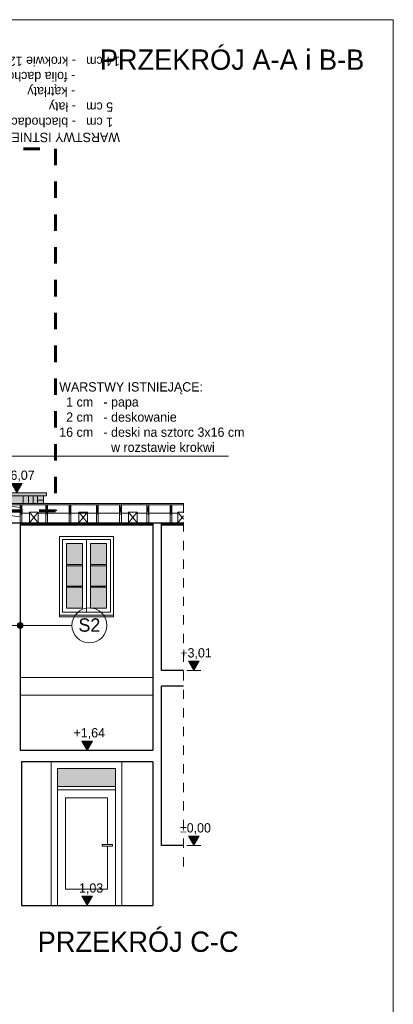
# Model space of a CAD drawing. Extents: x -723047 to -356759, y -30024 to 53940.
# Tile 56 of 121: x -637462 to -631033, y -15064 to 1873. Entities that reach past the tile are written whole.
import ezdxf

# ---------------------------------------------------------------- set-up
doc = ezdxf.new("R2010")
doc.units = 0
doc.header["$MEASUREMENT"] = 0
doc.linetypes.add('Dashed', pattern=[564.444447, 282.222223, -282.222223])
doc.linetypes.add('Przerywana', pattern=[320, 160, -160])
doc.layers.add('Arch opisy', color=7, linetype='Continuous')
doc.layers.add('INWENT WYMIARY', color=7, linetype='Continuous')
for name, color, linetype, lineweight in [('Arch opisy_Nr_Pióra__1', 7, 'Continuous', 25), ('Arch opisy_Nr_Pióra__21', 7, 'Continuous', 9), ('ARCH TABELA_Nr_Pióra__21', 7, 'Continuous', 9), ('Arch wykończenie_Nr_Pióra__21', 7, 'Continuous', 9), ('INWENT KONST. DREWNIANA_Nr_Pióra__1', 7, 'Continuous', 25), ('INWENT KONST. DREWNIANA_Nr_Pióra__21', 7, 'Continuous', 9), ('INWENT OPISY_Nr_Pióra__1', 7, 'Continuous', 25), ('INWENT OPISY_Nr_Pióra__21', 7, 'Continuous', 9), ('INWENT STROPY_Nr_Pióra__1', 7, 'Continuous', 25), ('INWENT TEREN_Nr_Pióra__1', 7, 'Continuous', 25), ('INWENT WYMIARY_Nr_Pióra__21', 7, 'Continuous', 9), ('INWENT. DRZWI_Nr_Pióra__5', 7, 'Continuous', 13), ('INWENT. OKNA_Nr_Pióra__5', 7, 'Continuous', 13), ('INWENT.ŚCIANY_Nr_Pióra__1', 7, 'Continuous', 25), ('INWENT.ŚCIANY_Nr_Pióra__20', 1, 'Continuous', 60), ('INWENT.ŚCIANY_Nr_Pióra__21', 7, 'Continuous', 9)]:
    doc.layers.add(name, color=color, linetype=linetype, lineweight=lineweight)
for name, color, linetype, lineweight, true_color in [('arch wypelnienia_Nr_Pióra__108', 7, 'Continuous', 13, 0xfd8379), ('arch wypelnienia_Nr_Pióra__2', 7, 'Continuous', 13, 0x7f7f7f), ('arch wypelnienia_Nr_Pióra__88', 7, 'Continuous', 20, 0xfd4435)]:
    doc.layers.add(name, color=color, linetype=linetype, lineweight=lineweight, true_color=true_color)
doc.styles.add('GENERATED_STYLE_2', font='txt')
doc.styles.add('GENERATED_STYLE_4', font='txt')
doc.styles.add('GENERATED_STYLE_9', font='txt')

# ---------------------------------------------------------------- blocks, each defined once
blk = doc.blocks.new('Wymiary_133', base_point=(-637511, -6265))
at = {"layer": 'INWENT WYMIARY_Nr_Pióra__21', "linetype": 'Continuous'}
blk.add_hatch(color=256, dxfattribs=at).paths.add_polyline_path([(-637511, -6265), (-637604, -6105), (-637419, -6105)], flags=0)
for p, q in [((-637511, -6265), (-637631, -6265)), ((-637511, -6265), (-637604, -6105)), ((-637604, -6105), (-637419, -6105)), ((-637419, -6105), (-637511, -6265)), ((-637511, -6265), (-637391, -6265))]:
    blk.add_line(p, q, dxfattribs=at)
at = {"layer": 'INWENT WYMIARY_Nr_Pióra__21', "insert": (-637745, -6073), "char_height": 160, "attachment_point": 7, "style": 'GENERATED_STYLE_2'}
blk.add_mtext('{+6,07}', dxfattribs=at)
blk = doc.blocks.new('Wymiary_138', base_point=(-636302, -10695))
at = {"layer": 'INWENT WYMIARY_Nr_Pióra__21', "linetype": 'Continuous'}
blk.add_hatch(color=256, dxfattribs=at).paths.add_polyline_path([(-636302, -10695), (-636395, -10535), (-636209, -10535)], flags=0)
for p, q in [((-636302, -10695), (-636395, -10535)), ((-636395, -10535), (-636209, -10535)), ((-636209, -10535), (-636302, -10695)), ((-636302, -10695), (-636422, -10695)), ((-636302, -10695), (-636182, -10695))]:
    blk.add_line(p, q, dxfattribs=at)
at = {"layer": 'INWENT WYMIARY_Nr_Pióra__21', "insert": (-636535, -10503), "char_height": 160, "attachment_point": 7, "style": 'GENERATED_STYLE_2'}
blk.add_mtext('{+1,64}', dxfattribs=at)
blk = doc.blocks.new('Wymiary_139', base_point=(-636302, -13365))
at = {"layer": 'INWENT WYMIARY_Nr_Pióra__21', "linetype": 'Continuous'}
blk.add_hatch(color=256, dxfattribs=at).paths.add_polyline_path([(-636302, -13365), (-636395, -13205), (-636209, -13205)], flags=0)
for p, q in [((-636302, -13365), (-636395, -13205)), ((-636395, -13205), (-636209, -13205)), ((-636209, -13205), (-636302, -13365)), ((-636302, -13365), (-636422, -13365)), ((-636302, -13365), (-636182, -13365))]:
    blk.add_line(p, q, dxfattribs=at)
at = {"layer": 'INWENT WYMIARY_Nr_Pióra__21', "insert": (-636512, -13173), "char_height": 160, "attachment_point": 7, "style": 'GENERATED_STYLE_2'}
blk.add_mtext('{-1,03}', dxfattribs=at)
blk = doc.blocks.new('Wymiary_149', base_point=(-634464, -9320))
at = {"layer": 'INWENT WYMIARY_Nr_Pióra__21', "linetype": 'Continuous'}
blk.add_hatch(color=256, dxfattribs=at).paths.add_polyline_path([(-634464, -9320), (-634557, -9160), (-634372, -9160)], flags=0)
for p, q in [((-634464, -9320), (-634557, -9160)), ((-634557, -9160), (-634372, -9160)), ((-634372, -9160), (-634464, -9320)), ((-634464, -9320), (-634584, -9320)), ((-634464, -9320), (-634344, -9320))]:
    blk.add_line(p, q, dxfattribs=at)
at = {"layer": 'INWENT WYMIARY_Nr_Pióra__21', "insert": (-634698, -9128), "char_height": 160, "attachment_point": 7, "style": 'GENERATED_STYLE_2'}
blk.add_mtext('{+3,01}', dxfattribs=at)
blk = doc.blocks.new('Wymiary_150', base_point=(-634464, -12330))
at = {"layer": 'INWENT WYMIARY_Nr_Pióra__21', "linetype": 'Continuous'}
blk.add_hatch(color=256, dxfattribs=at).paths.add_polyline_path([(-634464, -12330), (-634557, -12170), (-634372, -12170)], flags=0)
for p, q in [((-634464, -12330), (-634557, -12170)), ((-634557, -12170), (-634372, -12170)), ((-634372, -12170), (-634464, -12330)), ((-634464, -12330), (-634584, -12330)), ((-634464, -12330), (-634344, -12330))]:
    blk.add_line(p, q, dxfattribs=at)
at = {"layer": 'INWENT WYMIARY_Nr_Pióra__21', "insert": (-634705, -12138), "char_height": 160, "attachment_point": 7, "style": 'GENERATED_STYLE_2'}
blk.add_mtext('{±0,00}', dxfattribs=at)
blk = doc.blocks.new('Linia_177', base_point=(-637782, -8546))
at = {"layer": 'Arch opisy_Nr_Pióra__21', "linetype": 'Continuous'}
for points in [[(-637732, -8546), (-637736, -8527), (-637747, -8510), (-637763, -8500), (-637782, -8496), (-637801, -8500), (-637817, -8510), (-637828, -8527), (-637832, -8546), (-637828, -8565), (-637817, -8581), (-637801, -8592), (-637782, -8596), (-637763, -8592), (-637747, -8581), (-637736, -8565)], [(-637402, -8546), (-637406, -8527), (-637417, -8510), (-637433, -8500), (-637452, -8496), (-637471, -8500), (-637487, -8510), (-637498, -8527), (-637502, -8546), (-637498, -8565), (-637487, -8581), (-637471, -8592), (-637452, -8596), (-637433, -8592), (-637417, -8581), (-637406, -8565)]]:
    blk.add_hatch(color=256, dxfattribs=at).paths.add_polyline_path(points, flags=0)
blk.add_line((-637732, -8546), (-637502, -8546), dxfattribs=at)
for centre in [(-637782, -8546), (-637452, -8546)]:
    blk.add_circle(centre, 50, dxfattribs=at)
blk = doc.blocks.new('Linia_178', base_point=(-637452, -8546))
at = {"layer": 'Arch opisy_Nr_Pióra__21', "linetype": 'Continuous'}
blk.add_line((-637452, -8546), (-636562, -8546), dxfattribs=at)
blk.add_circle((-636262, -8546), 300, dxfattribs=at)

msp = doc.modelspace()

# ---------------------------------------------------------------- hatches: boundary and pattern name
at = {"layer": 'arch wypelnienia_Nr_Pióra__108', "linetype": 'Continuous'}
msp.add_hatch(color=256, dxfattribs=at).paths.add_polyline_path([(-646881.5, -8011.2), (-646881.5, -8058.8), (-646844.5, -8029.9), (-646672, -7771.9), (-642482, -1505), (-641712, -2656.8), (-639314.6, -6242.5), (-638603, -6340.8), (-637798.7, -6451.9), (-637402, -6451.9), (-637402, -6314.6), (-638352, -6314.6), (-638352, -6225.4), (-638603, -6190.8), (-639314.6, -6092.5), (-641712, -2506.8), (-642434.5, -1426.1), (-642529.6, -1426.1), (-646672, -7621.9), (-646835.8, -7866.8), (-646835.8, -7867.7), (-646879.8, -7964.7, 0.1067329), (-646881.5, -7973), (-646881.5, -7981.2), (-646877.5, -7981.2, -0.4142136), (-646875.5, -7983.2), (-646875.5, -7996.7, -0.4142136), (-646877.5, -7998.7), (-646881.5, -7998.7)], flags=0)
at = {"layer": 'arch wypelnienia_Nr_Pióra__2', "linetype": 'Continuous', "lineweight": 0, "true_color": 0x3f3f3f}
msp.add_hatch(color=250, dxfattribs=at).paths.add_polyline_path([(-638352, -6314.6), (-637002, -6314.6), (-637002, -6264.6), (-638352, -6264.6)], flags=0)
at = {"layer": 'arch wypelnienia_Nr_Pióra__2', "linetype": 'Continuous', "lineweight": 0, "true_color": 0x1f1f1f}
for points in [[(-636382, -7139.6), (-636657, -7139.6), (-636657, -7499.6), (-636382, -7499.6)], [(-636242, -7139.6), (-636242, -7499.6), (-635967, -7499.6), (-635967, -7139.6)], [(-636382, -7519.6), (-636657, -7519.6), (-636657, -7869.6), (-636382, -7869.6)], [(-636242, -7519.6), (-636242, -7869.6), (-635967, -7869.6), (-635967, -7519.6)], [(-636382, -8249.6), (-636382, -7889.6), (-636657, -7889.6), (-636657, -8249.6)], [(-636242, -7889.6), (-636242, -8249.6), (-635967, -8249.6), (-635967, -7889.6)], [(-636812, -11314.6), (-635812, -11314.6), (-635812, -11004.6), (-636812, -11004.6)]]:
    msp.add_hatch(color=250, dxfattribs=at).paths.add_polyline_path(points, flags=0)
at = {"layer": 'arch wypelnienia_Nr_Pióra__88', "linetype": 'Continuous'}
msp.add_hatch(color=256, dxfattribs=at).paths.add_polyline_path([(-637052, -6314.6), (-637402, -6314.6), (-637402, -6451.9), (-637052, -6451.9)], flags=0)

# ---------------------------------------------------------------- linework, layer by layer
at = {"layer": 'ARCH TABELA_Nr_Pióra__21', "linetype": 'Continuous'}
for p, q in [((-671783, 1872.9), (-631033, 1872.9)), ((-631033, 1872.9), (-631033, -26577.1))]:
    msp.add_line(p, q, dxfattribs=at)
at = {"layer": 'Arch wykończenie_Nr_Pióra__21', "linetype": 'Continuous'}
for p, q in [((-637312, -6314.6), (-637312, -6451.9)), ((-637232, -6314.6), (-637232, -6451.9)), ((-637157, -6314.6), (-637157, -6451.9)), ((-637052, -6394.6), (-637157, -6394.6))]:
    msp.add_line(p, q, dxfattribs=at)
at = {"layer": 'INWENT KONST. DREWNIANA_Nr_Pióra__1', "linetype": 'Continuous'}
for p, q in [((-635172, -6819.6), (-637452, -6819.6)), ((-634641.4, -6819.6), (-635022, -6819.6)), ((-634641.4, -9319.6), (-635022, -9319.6)), ((-634641.4, -9589.6), (-635022, -9589.6)), ((-637452, -10694.6), (-635172, -10694.6)), ((-635172, -10894.6), (-637432, -10894.6)), ((-634641.4, -12329.6), (-635022, -12329.6))]:
    msp.add_line(p, q, dxfattribs=at)
at = {"layer": 'INWENT KONST. DREWNIANA_Nr_Pióra__21', "linetype": 'Continuous'}
for p, q in [((-637452, -6519.4), (-639579.2, -6224.6)), ((-637452, -6681.2), (-639459.2, -6404)), ((-639342, -6599.6), (-637452, -6599.6)), ((-634641.4, -6451.9), (-637798.7, -6451.9)), ((-634641.4, -6471.9), (-637795.2, -6471.9)), ((-637452, -6471.9), (-637422, -6471.9)), ((-637452, -6779.6), (-637452, -6471.9)), ((-637452, -6471.9), (-637422, -6631.9)), ((-637422, -6471.9), (-637452, -6631.9)), ((-637452, -6681.2), (-637452, -6519.4)), ((-637452, -6519.9), (-637452, -6779.6)), ((-637422, -6471.9), (-637422, -6779.6)), ((-637292, -6779.6), (-637292, -6599.6)), ((-637292, -6599.6), (-637142, -6599.6)), ((-637292, -6599.6), (-637142, -6779.6)), ((-637292, -6779.6), (-637142, -6599.6)), ((-637142, -6599.6), (-637142, -6779.6)), ((-637012, -6471.9), (-636982, -6471.9)), ((-637012, -6779.6), (-637012, -6471.9)), ((-637012, -6471.9), (-636982, -6631.9)), ((-636982, -6471.9), (-637012, -6631.9)), ((-636982, -6471.9), (-636982, -6779.6)), ((-636612, -6471.9), (-636582, -6471.9)), ((-636612, -6779.6), (-636612, -6471.9)), ((-636612, -6471.9), (-636582, -6631.9)), ((-636582, -6471.9), (-636612, -6631.9)), ((-636582, -6471.9), (-636582, -6779.6)), ((-636442, -6779.6), (-636442, -6599.6)), ((-636442, -6599.6), (-636292, -6599.6)), ((-636442, -6599.6), (-636292, -6779.6)), ((-636442, -6779.6), (-636292, -6599.6)), ((-636292, -6599.6), (-636292, -6779.6)), ((-636142, -6471.9), (-636112, -6471.9)), ((-636142, -6779.6), (-636142, -6471.9)), ((-636142, -6471.9), (-636112, -6631.9)), ((-636112, -6471.9), (-636142, -6631.9)), ((-636112, -6471.9), (-636112, -6779.6)), ((-635742, -6471.9), (-635712, -6471.9)), ((-635742, -6779.6), (-635742, -6471.9)), ((-635742, -6471.9), (-635712, -6631.9)), ((-635712, -6471.9), (-635742, -6631.9)), ((-635712, -6471.9), (-635712, -6779.6)), ((-635592, -6779.6), (-635592, -6599.6)), ((-635592, -6599.6), (-635442, -6599.6)), ((-635592, -6599.6), (-635442, -6779.6)), ((-635592, -6779.6), (-635442, -6599.6)), ((-635442, -6599.6), (-635442, -6779.6)), ((-635272, -6471.9), (-635242, -6471.9)), ((-635272, -6779.6), (-635272, -6471.9)), ((-635272, -6471.9), (-635242, -6631.9)), ((-635242, -6471.9), (-635272, -6631.9)), ((-635242, -6471.9), (-635242, -6779.6)), ((-634872, -6471.9), (-634842, -6471.9)), ((-634872, -6779.6), (-634872, -6471.9)), ((-634872, -6471.9), (-634842, -6631.9)), ((-634842, -6471.9), (-634872, -6631.9)), ((-634842, -6471.9), (-634842, -6779.6)), ((-634742, -6779.6), (-634742, -6599.6)), ((-634742, -6599.6), (-634641.4, -6599.6)), ((-634742, -6599.6), (-634641.4, -6720.3)), ((-637422, -6631.9), (-637452, -6631.9)), ((-637292, -6615.6), (-637422, -6615.6)), ((-637012, -6615.6), (-637142, -6615.6)), ((-636982, -6631.9), (-637012, -6631.9)), ((-636612, -6615.6), (-636982, -6615.6)), ((-636582, -6631.9), (-636612, -6631.9)), ((-636142, -6615.6), (-636582, -6615.6)), ((-636112, -6631.9), (-636142, -6631.9)), ((-635742, -6615.6), (-636112, -6615.6)), ((-635712, -6631.9), (-635742, -6631.9)), ((-635592, -6615.6), (-635712, -6615.6)), ((-635272, -6615.6), (-635442, -6615.6)), ((-635242, -6631.9), (-635272, -6631.9)), ((-634872, -6615.6), (-635242, -6615.6)), ((-634842, -6631.9), (-634872, -6631.9)), ((-634742, -6615.6), (-634842, -6615.6)), ((-634742, -6779.6), (-634641.4, -6658.9)), ((-645756, -6779.6), (-637452, -6779.6)), ((-635172, -6779.6), (-637452, -6779.6)), ((-635172, -6799.6), (-637452, -6799.6)), ((-637142, -6779.6), (-637292, -6779.6)), ((-636292, -6779.6), (-636442, -6779.6)), ((-635442, -6779.6), (-635592, -6779.6)), ((-634641.4, -6779.6), (-635022, -6779.6)), ((-634641.4, -6799.6), (-635022, -6799.6)), ((-634641.4, -6779.6), (-634742, -6779.6))]:
    msp.add_line(p, q, dxfattribs=at)
at = {"layer": 'INWENT OPISY_Nr_Pióra__21', "linetype": 'Continuous'}
msp.add_line((-633866.9, -5632.9), (-638603, -5632.9), dxfattribs=at)
at = {"layer": 'INWENT OPISY_Nr_Pióra__21', "linetype": 'Przerywana'}
msp.add_line((-634641.4, -6451.9), (-634641.4, -12819.6), dxfattribs=at)
at = {"layer": 'INWENT STROPY_Nr_Pióra__1', "linetype": 'Continuous'}
msp.add_line((-637732, -6779.6), (-637452, -6779.6), dxfattribs=at)
at = {"layer": 'INWENT TEREN_Nr_Pióra__1', "linetype": 'Continuous'}
msp.add_line((-637432, -13364.6), (-635172, -13364.6), dxfattribs=at)
at = {"layer": 'INWENT. DRZWI_Nr_Pióra__5', "linetype": 'Continuous'}
for p, q in [((-636922, -13364.6), (-636922, -10894.6)), ((-636812, -13364.6), (-636812, -11004.6)), ((-635812, -11004.6), (-636812, -11004.6)), ((-635812, -13364.6), (-635812, -11004.6)), ((-635702, -13364.6), (-635702, -10894.6)), ((-635812, -11314.6), (-636812, -11314.6)), ((-635812, -11374.6), (-636812, -11374.6)), ((-635952, -11514.6), (-636672, -11514.6)), ((-636672, -13084.6), (-636672, -11514.6)), ((-635952, -12314.6), (-635952, -11514.6)), ((-636042, -12344.6), (-636042, -12314.6)), ((-636042, -12314.6), (-635862, -12314.6)), ((-635862, -12344.6), (-636042, -12344.6)), ((-635952, -13084.6), (-635952, -12344.6)), ((-635862, -12314.6), (-635862, -12344.6)), ((-635952, -13084.6), (-636672, -13084.6))]:
    msp.add_line(p, q, dxfattribs=at)
at = {"layer": 'INWENT. OKNA_Nr_Pióra__5', "linetype": 'Continuous'}
for p, q in [((-635897, -7069.6), (-636727, -7069.6)), ((-636727, -8319.6), (-636727, -7069.6)), ((-636312, -8319.6), (-636312, -7069.6)), ((-635897, -8319.6), (-635897, -7069.6)), ((-636657, -8249.6), (-636657, -7139.6)), ((-636382, -7139.6), (-636657, -7139.6)), ((-636382, -8249.6), (-636382, -7139.6)), ((-635967, -7139.6), (-636242, -7139.6)), ((-636242, -8249.6), (-636242, -7139.6)), ((-635967, -8249.6), (-635967, -7139.6)), ((-636382, -7499.6), (-636657, -7499.6)), ((-636382, -7519.6), (-636657, -7519.6)), ((-635967, -7499.6), (-636242, -7499.6)), ((-635967, -7519.6), (-636242, -7519.6)), ((-636382, -7869.6), (-636657, -7869.6)), ((-636382, -7889.6), (-636657, -7889.6)), ((-635967, -7869.6), (-636242, -7869.6)), ((-635967, -7889.6), (-636242, -7889.6)), ((-636657, -8249.6), (-636382, -8249.6)), ((-636242, -8249.6), (-635967, -8249.6)), ((-636727, -8319.6), (-635897, -8319.6))]:
    msp.add_line(p, q, dxfattribs=at)
at = {"layer": 'INWENT.ŚCIANY_Nr_Pióra__1', "linetype": 'Continuous'}
for p, q in [((-637452, -6779.6), (-637452, -10694.6)), ((-635172, -6779.6), (-635172, -10694.6)), ((-635172, -6779.6), (-635022, -6779.6)), ((-635022, -9319.6), (-635022, -6779.6)), ((-635022, -12329.6), (-635022, -9589.6)), ((-637432, -10894.6), (-637432, -13364.6)), ((-635172, -10894.6), (-635172, -13364.6))]:
    msp.add_line(p, q, dxfattribs=at)
at = {"layer": 'INWENT.ŚCIANY_Nr_Pióra__20', "linetype": 'Dashed'}
for p, q in [((-648685.5, -346.4), (-636846.7, -346.4)), ((-636846.7, -346.4), (-636846.7, -6573.4)), ((-636846.7, -6573.4), (-637652.3, -6573.4))]:
    msp.add_line(p, q, dxfattribs=at)
at = {"layer": 'INWENT.ŚCIANY_Nr_Pióra__21', "linetype": 'Continuous'}
for p, q in [((-639392.3, -6252.2), (-637452, -6519.9)), ((-637002, -6264.6), (-638352, -6264.6)), ((-637002, -6314.6), (-637002, -6264.6)), ((-637002, -6314.6), (-638352, -6314.6)), ((-637402, -6451.9), (-637402, -6314.6)), ((-637052, -6451.9), (-637052, -6314.6)), ((-634641.4, -6779.6), (-637452, -6779.6)), ((-636777, -8399.6), (-636777, -7019.6)), ((-635847, -7019.6), (-636777, -7019.6)), ((-635847, -8399.6), (-635847, -7019.6)), ((-636777, -8369.6), (-635847, -8369.6)), ((-635847, -8399.6), (-636777, -8399.6)), ((-635172, -9444.6), (-637452, -9444.6)), ((-635172, -9744.6), (-637452, -9744.6))]:
    msp.add_line(p, q, dxfattribs=at)

# ---------------------------------------------------------------- block references
at = {"layer": 'Arch opisy', "linetype": 'Continuous'}
for name, p in [('Linia_178', (-637452, -8545.8)), ('Linia_177', (-637782, -8545.8))]:
    msp.add_blockref(name, p, dxfattribs=at)
at = {"layer": 'INWENT WYMIARY', "linetype": 'Continuous'}
for name, p in [('Wymiary_133', (-637511.5, -6264.6)), ('Wymiary_149', (-634464.3, -9319.6)), ('Wymiary_138', (-636302, -10694.6)), ('Wymiary_150', (-634464.3, -12329.6)), ('Wymiary_139', (-636302, -13364.6))]:
    msp.add_blockref(name, p, dxfattribs=at)

# ---------------------------------------------------------------- texts
at = {"layer": 'Arch opisy_Nr_Pióra__1', "linetype": 'Continuous', "insert": (-636262.2, -8424.5), "char_height": 230, "attachment_point": 2, "style": 'GENERATED_STYLE_4'}
msp.add_mtext('{S2}', dxfattribs=at)
at = {"layer": 'Arch opisy_Nr_Pióra__21', "linetype": 'Continuous', "char_height": 350, "attachment_point": 3, "style": 'GENERATED_STYLE_9'}
for s, insert in [('{PRZEKRÓJ A-A i B-B}', (-631533, 1360.6)), ('{PRZEKRÓJ C-C}', (-633694.4, -13811.8))]:
    msp.add_mtext(s, dxfattribs=dict(at, insert=insert))
at = {"layer": 'INWENT OPISY_Nr_Pióra__1', "linetype": 'Continuous', "insert": (-635735.5, -232.7), "char_height": 160, "width": 4900.628, "attachment_point": 1, "rotation": 180, "line_spacing_factor": 0.982279, "style": 'GENERATED_STYLE_4'}
msp.add_mtext('{WARSTWY ISTNIEJĄCE:\\P  1 cm   - blachodachówka\\P  5 cm   - łaty\\P             - kątrłaty\\P             - folia dachowa\\P14 cm   - krokwie 12x14 cm}', dxfattribs=at)
at = {"layer": 'INWENT OPISY_Nr_Pióra__1', "linetype": 'Continuous', "insert": (-636780.6, -4362.6), "char_height": 160, "width": 4900.628, "attachment_point": 1, "line_spacing_factor": 0.973897, "style": 'GENERATED_STYLE_4'}
msp.add_mtext('{WARSTWY ISTNIEJĄCE:\\P  1 cm   - papa\\P  2 cm   - deskowanie\\P16 cm   - deski na sztorc 3x16 cm\\P               w rozstawie krokwi}', dxfattribs=at)

doc.saveas('drawing.dxf')
